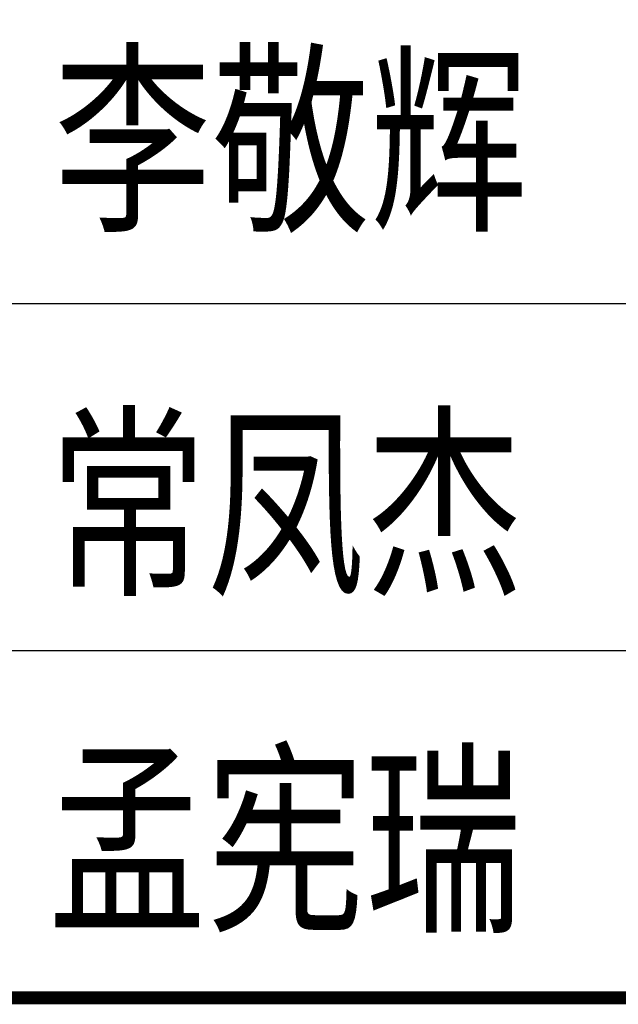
# Model space of a CAD drawing. Extents: x -302077 to 107904, y -9283 to 295706.
# Tile 163 of 256: x 12200 to 13579, y 62699 to 64968. Entities that reach past the tile are written whole.
import ezdxf
from ezdxf.enums import TextEntityAlignment as Align

# ---------------------------------------------------------------- set-up
doc = ezdxf.new("R2010")
doc.units = 0
doc.header["$LTSCALE"] = 500
doc.header["$MEASUREMENT"] = 0
doc.layers.get('0').update_dxf_attribs({"linetype": 'CONTINUOUS'})
doc.layers.add('PUB_TITLE', color=4, linetype='CONTINUOUS')
doc.layers.add('TK', color=7, linetype='CONTINUOUS')
doc.styles.add('TKHZ1', font='txt', dxfattribs={"width": 0.8})

# ---------------------------------------------------------------- blocks, each defined once
blk = doc.blocks.new('wrtgtg')
at = {"layer": 'PUB_TITLE'}
for p, q in [((2204.3, 6358.8), (7804.3, 6358.8)), ((2204.3, 5558.8), (7804.3, 5558.8)), ((2204.3, 4758.8), (7804.3, 4758.8)), ((2204.3, 4758.8), (7804.3, 4758.8))]:
    blk.add_line(p, q, dxfattribs=at)
at = {"layer": 'PUB_TITLE', "const_width": 29.7}
blk.add_lwpolyline([(2204.3, 4758.8), (7804.3, 4758.8)], dxfattribs=at)
at = {"layer": 'TK', "style": 'TKHZ1', "width": 0.8}
for s, height, p in [('李敬辉', 350.02, (5361.9, 6741.1)), ('常凤杰', 350, (5350.9, 5903.9)), ('孟宪瑞', 350, (5349.1, 5130.2))]:
    blk.add_text(s, height=height, dxfattribs=at).set_placement(p, align=Align.MIDDLE)

msp = doc.modelspace()

# ---------------------------------------------------------------- block references
msp.add_blockref('wrtgtg', (7462.635, 57955.467))

doc.saveas('drawing.dxf')
